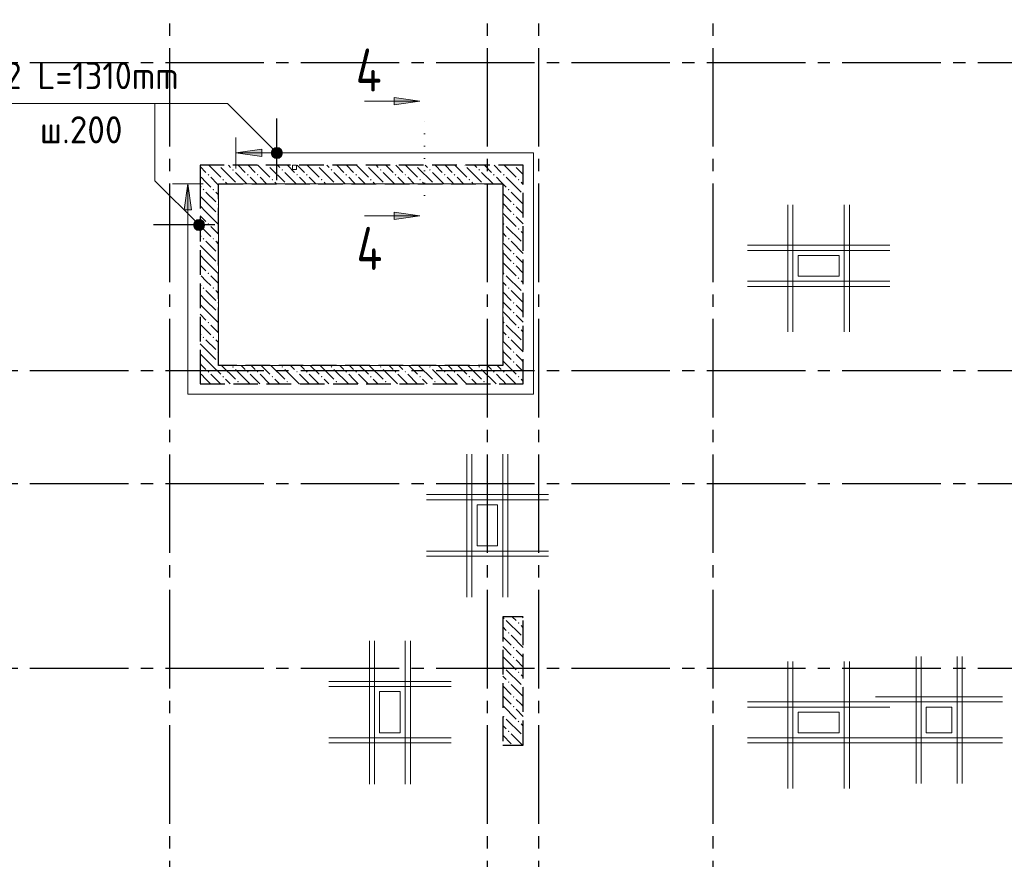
# Model space of a CAD drawing. Header units: millimetres. Extents: x 0 to 50400, y 0 to 35640.
# Tile 16 of 19: x 28756 to 38356, y 17499 to 25681. Entities that reach past the tile are written whole.
import ezdxf

# ---------------------------------------------------------------- set-up
doc = ezdxf.new("R2010")
doc.units = ezdxf.units.MM
for name, pattern in [('______2', [324, 240, -84]), ('______5', [1320, 960, -120, 120, -120]), ('______9', [120, 0, -120])]:
    doc.linetypes.add(name, pattern=pattern)
for name, color, linetype, lineweight in [('ЖБ Перекрытие верхний уровень_1', 7, 'Continuous', 35), ('ЖБ Стена верхний уровень', 7, 'Continuous', 35), ('Общий01', 7, 'Continuous', 13), ('Общий02', 7, 'Continuous', 18), ('Позиционная метка номер позиции', 7, 'Continuous', 13), ('Тени', 7, 'Continuous', 13)]:
    doc.layers.add(name, color=color, linetype=linetype, lineweight=lineweight)
doc.layers.add('Обрамление П-обр. равн.', color=7, linetype='Continuous', lineweight=25, true_color=0x5f1e0f)
doc.layers.add('Оси', color=7, linetype='______5', true_color=0x656565)
doc.styles.add('ISOCPEUR', font='txt')

msp = doc.modelspace()

# ---------------------------------------------------------------- hatches: boundary and pattern name
at = {"layer": 'ЖБ Стена верхний уровень', "linetype": 'Continuous', "lineweight": 18, "transparency": 33554687}
for points in [[(30696.5, 24262.4), (30691.6, 24257.5), (30686.7, 24262.4)], [(30827.8, 24217.3), (30835.6, 24225.1), (30843.4, 24217.3), (30835.6, 24209.5)], [(31176.5, 24262.4), (31171.6, 24257.5), (31166.7, 24262.4)], [(31307.8, 24217.3), (31315.6, 24225.1), (31323.4, 24217.3), (31315.6, 24209.5)], [(31656.5, 24262.4), (31651.6, 24257.5), (31646.7, 24262.4)], [(31787.8, 24217.3), (31795.6, 24225.1), (31803.4, 24217.3), (31795.6, 24209.5)], [(32136.5, 24262.4), (32131.6, 24257.5), (32126.7, 24262.4)], [(32267.8, 24217.3), (32275.6, 24225.1), (32283.4, 24217.3), (32275.6, 24209.5)], [(32616.5, 24262.4), (32611.6, 24257.5), (32606.7, 24262.4)], [(32747.8, 24217.3), (32755.6, 24225.1), (32763.4, 24217.3), (32755.6, 24209.5)], [(33096.5, 24262.4), (33091.6, 24257.5), (33086.7, 24262.4)], [(33227.8, 24217.3), (33235.6, 24225.1), (33243.4, 24217.3), (33235.6, 24209.5)], [(33576.5, 24262.4), (33571.6, 24257.5), (33566.7, 24262.4)], [(30587.8, 24169.3), (30595.6, 24177.1), (30603.4, 24169.3), (30595.6, 24161.5)], [(30731.8, 24121.3), (30739.6, 24129.1), (30747.4, 24121.3), (30739.6, 24113.5)], [(30971.8, 24169.3), (30979.6, 24177.1), (30987.4, 24169.3), (30979.6, 24161.5)], [(31067.8, 24169.3), (31075.6, 24177.1), (31083.4, 24169.3), (31075.6, 24161.5)], [(31211.8, 24121.3), (31219.6, 24129.1), (31227.4, 24121.3), (31219.6, 24113.5)], [(31451.8, 24169.3), (31459.6, 24177.1), (31467.4, 24169.3), (31459.6, 24161.5)], [(31547.8, 24169.3), (31555.6, 24177.1), (31563.4, 24169.3), (31555.6, 24161.5)], [(31691.8, 24121.3), (31699.6, 24129.1), (31707.4, 24121.3), (31699.6, 24113.5)], [(31931.8, 24169.3), (31939.6, 24177.1), (31947.4, 24169.3), (31939.6, 24161.5)], [(32027.8, 24169.3), (32035.6, 24177.1), (32043.4, 24169.3), (32035.6, 24161.5)], [(32171.8, 24121.3), (32179.6, 24129.1), (32187.4, 24121.3), (32179.6, 24113.5)], [(32411.8, 24169.3), (32419.6, 24177.1), (32427.4, 24169.3), (32419.6, 24161.5)], [(32507.8, 24169.3), (32515.6, 24177.1), (32523.4, 24169.3), (32515.6, 24161.5)], [(32651.8, 24121.3), (32659.6, 24129.1), (32667.4, 24121.3), (32659.6, 24113.5)], [(32891.8, 24169.3), (32899.6, 24177.1), (32907.4, 24169.3), (32899.6, 24161.5)], [(32987.8, 24169.3), (32995.6, 24177.1), (33003.4, 24169.3), (32995.6, 24161.5)], [(33131.8, 24121.3), (33139.6, 24129.1), (33147.4, 24121.3), (33139.6, 24113.5)], [(33371.8, 24169.3), (33379.6, 24177.1), (33387.4, 24169.3), (33379.6, 24161.5)], [(33467.8, 24169.3), (33475.6, 24177.1), (33483.4, 24169.3), (33475.6, 24161.5)], [(33611.8, 24121.3), (33619.6, 24129.1), (33627.4, 24121.3), (33619.6, 24113.5)], [(30539.8, 24025.3), (30547.6, 24033.1), (30555.4, 24025.3), (30547.6, 24017.5)], [(30635.8, 24025.3), (30643.6, 24033.1), (30651.4, 24025.3), (30643.6, 24017.5)], [(33515.8, 24025.3), (33523.6, 24033.1), (33531.4, 24025.3), (33523.6, 24017.5)], [(33659.8, 23977.3), (33665.1, 23982.6), (33665.1, 23972)], [(30683.8, 23881.3), (30691.6, 23889.1), (30695.1, 23885.6), (30695.1, 23877), (30691.6, 23873.5)], [(33563.8, 23881.3), (33571.6, 23889.1), (33579.4, 23881.3), (33571.6, 23873.5)], [(30683.8, 23785.3), (30691.6, 23793.1), (30695.1, 23789.6), (30695.1, 23781), (30691.6, 23777.5)], [(33563.8, 23785.3), (33571.6, 23793.1), (33579.4, 23785.3), (33571.6, 23777.5)], [(30587.8, 23689.3), (30595.6, 23697.1), (30603.4, 23689.3), (30595.6, 23681.5)], [(33467.8, 23689.3), (33475.6, 23697.1), (33483.4, 23689.3), (33475.6, 23681.5)], [(33611.8, 23641.3), (33619.6, 23649.1), (33627.4, 23641.3), (33619.6, 23633.5)], [(30539.8, 23545.3), (30547.6, 23553.1), (30555.4, 23545.3), (30547.6, 23537.5)], [(30635.8, 23545.3), (30643.6, 23553.1), (30651.4, 23545.3), (30643.6, 23537.5)], [(33515.8, 23545.3), (33523.6, 23553.1), (33531.4, 23545.3), (33523.6, 23537.5)], [(33659.8, 23497.3), (33665.1, 23502.6), (33665.1, 23492)], [(30683.8, 23401.3), (30691.6, 23409.1), (30695.1, 23405.6), (30695.1, 23397), (30691.6, 23393.5)], [(33563.8, 23401.3), (33571.6, 23409.1), (33579.4, 23401.3), (33571.6, 23393.5)], [(30683.8, 23305.3), (30691.6, 23313.1), (30695.1, 23309.6), (30695.1, 23301), (30691.6, 23297.5)], [(33563.8, 23305.3), (33571.6, 23313.1), (33579.4, 23305.3), (33571.6, 23297.5)], [(30587.8, 23209.3), (30595.6, 23217.1), (30603.4, 23209.3), (30595.6, 23201.5)], [(33467.8, 23209.3), (33475.6, 23217.1), (33483.4, 23209.3), (33475.6, 23201.5)], [(33611.8, 23161.3), (33619.6, 23169.1), (33627.4, 23161.3), (33619.6, 23153.5)], [(30539.8, 23065.3), (30547.6, 23073.1), (30555.4, 23065.3), (30547.6, 23057.5)], [(30635.8, 23065.3), (30643.6, 23073.1), (30651.4, 23065.3), (30643.6, 23057.5)], [(33515.8, 23065.3), (33523.6, 23073.1), (33531.4, 23065.3), (33523.6, 23057.5)], [(33659.8, 23017.3), (33665.1, 23022.6), (33665.1, 23012)], [(30683.8, 22921.3), (30691.6, 22929.1), (30695.1, 22925.6), (30695.1, 22917), (30691.6, 22913.5)], [(33563.8, 22921.3), (33571.6, 22929.1), (33579.4, 22921.3), (33571.6, 22913.5)], [(30683.8, 22825.3), (30691.6, 22833.1), (30695.1, 22829.6), (30695.1, 22821), (30691.6, 22817.5)], [(33563.8, 22825.3), (33571.6, 22833.1), (33579.4, 22825.3), (33571.6, 22817.5)], [(30587.8, 22729.3), (30595.6, 22737.1), (30603.4, 22729.3), (30595.6, 22721.5)], [(33467.8, 22729.3), (33475.6, 22737.1), (33483.4, 22729.3), (33475.6, 22721.5)], [(33611.8, 22681.3), (33619.6, 22689.1), (33627.4, 22681.3), (33619.6, 22673.5)], [(30539.8, 22585.3), (30547.6, 22593.1), (30555.4, 22585.3), (30547.6, 22577.5)], [(30635.8, 22585.3), (30643.6, 22593.1), (30651.4, 22585.3), (30643.6, 22577.5)], [(33515.8, 22585.3), (33523.6, 22593.1), (33531.4, 22585.3), (33523.6, 22577.5)], [(33659.8, 22537.3), (33665.1, 22542.6), (33665.1, 22532)], [(30683.8, 22441.3), (30691.6, 22449.1), (30695.1, 22445.6), (30695.1, 22437), (30691.6, 22433.5)], [(33563.8, 22441.3), (33571.6, 22449.1), (33579.4, 22441.3), (33571.6, 22433.5)], [(30683.8, 22345.3), (30691.6, 22353.1), (30695.1, 22349.6), (30695.1, 22341), (30691.6, 22337.5)], [(30827.8, 22297.3), (30835.6, 22305.1), (30843.4, 22297.3), (30835.6, 22289.5)], [(31307.8, 22297.3), (31315.6, 22305.1), (31323.4, 22297.3), (31315.6, 22289.5)], [(31787.8, 22297.3), (31795.6, 22305.1), (31803.4, 22297.3), (31795.6, 22289.5)], [(32267.8, 22297.3), (32275.6, 22305.1), (32283.4, 22297.3), (32275.6, 22289.5)], [(32747.8, 22297.3), (32755.6, 22305.1), (32763.4, 22297.3), (32755.6, 22289.5)], [(33227.8, 22297.3), (33235.6, 22305.1), (33243.4, 22297.3), (33235.6, 22289.5)], [(33563.8, 22345.3), (33571.6, 22353.1), (33579.4, 22345.3), (33571.6, 22337.5)], [(30587.8, 22249.3), (30595.6, 22257.1), (30603.4, 22249.3), (30595.6, 22241.5)], [(30731.8, 22201.3), (30739.6, 22209.1), (30747.4, 22201.3), (30739.6, 22193.5)], [(30971.8, 22249.3), (30979.6, 22257.1), (30987.4, 22249.3), (30979.6, 22241.5)], [(31067.8, 22249.3), (31075.6, 22257.1), (31083.4, 22249.3), (31075.6, 22241.5)], [(31211.8, 22201.3), (31219.6, 22209.1), (31227.4, 22201.3), (31219.6, 22193.5)], [(31451.8, 22249.3), (31459.6, 22257.1), (31467.4, 22249.3), (31459.6, 22241.5)], [(31547.8, 22249.3), (31555.6, 22257.1), (31563.4, 22249.3), (31555.6, 22241.5)], [(31691.8, 22201.3), (31699.6, 22209.1), (31707.4, 22201.3), (31699.6, 22193.5)], [(31931.8, 22249.3), (31939.6, 22257.1), (31947.4, 22249.3), (31939.6, 22241.5)], [(32027.8, 22249.3), (32035.6, 22257.1), (32043.4, 22249.3), (32035.6, 22241.5)], [(32171.8, 22201.3), (32179.6, 22209.1), (32187.4, 22201.3), (32179.6, 22193.5)], [(32411.8, 22249.3), (32419.6, 22257.1), (32427.4, 22249.3), (32419.6, 22241.5)], [(32507.8, 22249.3), (32515.6, 22257.1), (32523.4, 22249.3), (32515.6, 22241.5)], [(32651.8, 22201.3), (32659.6, 22209.1), (32667.4, 22201.3), (32659.6, 22193.5)], [(32891.8, 22249.3), (32899.6, 22257.1), (32907.4, 22249.3), (32899.6, 22241.5)], [(32987.8, 22249.3), (32995.6, 22257.1), (33003.4, 22249.3), (32995.6, 22241.5)], [(33131.8, 22201.3), (33139.6, 22209.1), (33147.4, 22201.3), (33139.6, 22193.5)], [(33371.8, 22249.3), (33379.6, 22257.1), (33387.4, 22249.3), (33379.6, 22241.5)], [(33467.8, 22249.3), (33475.6, 22257.1), (33483.4, 22249.3), (33475.6, 22241.5)], [(33611.8, 22201.3), (33619.6, 22209.1), (33627.4, 22201.3), (33619.6, 22193.5)], [(30875.8, 22153.3), (30883.6, 22161.1), (30891.4, 22153.3), (30883.6, 22145.5)], [(31355.8, 22153.3), (31363.6, 22161.1), (31371.4, 22153.3), (31363.6, 22145.5)], [(31835.8, 22153.3), (31843.6, 22161.1), (31851.4, 22153.3), (31843.6, 22145.5)], [(32315.8, 22153.3), (32323.6, 22161.1), (32331.4, 22153.3), (32323.6, 22145.5)], [(32795.8, 22153.3), (32803.6, 22161.1), (32811.4, 22153.3), (32803.6, 22145.5)], [(33275.8, 22153.3), (33283.6, 22161.1), (33291.4, 22153.3), (33283.6, 22145.5)], [(33467.8, 19849.3), (33475.6, 19857.1), (33483.4, 19849.3), (33475.6, 19841.5)], [(33611.8, 19801.3), (33619.6, 19809.1), (33627.4, 19801.3), (33619.6, 19793.5)], [(33515.8, 19705.3), (33523.6, 19713.1), (33531.4, 19705.3), (33523.6, 19697.5)], [(33659.8, 19657.3), (33665.1, 19662.6), (33665.1, 19652)], [(33563.8, 19561.3), (33571.6, 19569.1), (33579.4, 19561.3), (33571.6, 19553.5)], [(33563.8, 19465.3), (33571.6, 19473.1), (33579.4, 19465.3), (33571.6, 19457.5)], [(33467.8, 19369.3), (33475.6, 19377.1), (33483.4, 19369.3), (33475.6, 19361.5)], [(33611.8, 19321.3), (33619.6, 19329.1), (33627.4, 19321.3), (33619.6, 19313.5)], [(33515.8, 19225.3), (33523.6, 19233.1), (33531.4, 19225.3), (33523.6, 19217.5)], [(33659.8, 19177.3), (33665.1, 19182.6), (33665.1, 19172)], [(33563.8, 19081.3), (33571.6, 19089.1), (33579.4, 19081.3), (33571.6, 19073.5)], [(33563.8, 18985.3), (33571.6, 18993.1), (33579.4, 18985.3), (33571.6, 18977.5)], [(33467.8, 18889.3), (33475.6, 18897.1), (33483.4, 18889.3), (33475.6, 18881.5)], [(33611.8, 18841.3), (33619.6, 18849.1), (33627.4, 18841.3), (33619.6, 18833.5)], [(33515.8, 18745.3), (33523.6, 18753.1), (33531.4, 18745.3), (33523.6, 18737.5)], [(33659.8, 18697.3), (33665.1, 18702.6), (33665.1, 18692)]]:
    msp.add_hatch(color=7, dxfattribs=at).paths.add_polyline_path(points, flags=16)
at = {"layer": 'Общий01', "linetype": 'Continuous', "lineweight": 13, "transparency": 33554687}
for points in [[(32405.9, 24924.3), (32657.9, 24888.3), (32405.9, 24852.3)], [(32405.9, 23804.2), (32657.9, 23768.2), (32405.9, 23732.2)]]:
    msp.add_hatch(color=7, dxfattribs=at).paths.add_polyline_path(points, flags=16)
at = {"layer": 'Общий02', "linetype": 'Continuous', "lineweight": 13, "transparency": 33554687}
msp.add_hatch(color=7, dxfattribs=at).paths.add_polyline_path([(31115.1, 24346.4), (30863.1, 24382.4), (31115.1, 24418.4)], flags=16)
msp.add_hatch(color=7, dxfattribs=at).paths.add_polyline_path([(30431.1, 23828.4), (30395.1, 24080.4), (30359.1, 23828.4)])
at = {"layer": 'Позиционная метка номер позиции', "linetype": 'Continuous', "lineweight": 13, "transparency": 33554687}
for points in [[(31224.9, 24344.2), (31276.8, 24434.3), (31211.2, 24368.6)], [(31211.2, 24368.6), (31276.8, 24434.3), (31249.4, 24434.3)], [(31211.2, 24368.6), (31249.4, 24434.3), (31211.2, 24396.1)], [(31211.2, 24396.1), (31249.4, 24434.3), (31224.9, 24420.6)], [(31224.9, 24344.2), (31301.3, 24420.6), (31276.8, 24434.3)], [(31249.4, 24330.5), (31301.3, 24420.6), (31224.9, 24344.2)], [(31249.4, 24330.5), (31315, 24396.1), (31301.3, 24420.6)], [(31276.8, 24330.5), (31315, 24396.1), (31249.4, 24330.5)], [(31276.8, 24330.5), (31315, 24368.6), (31315, 24396.1)], [(31315, 24368.6), (31276.8, 24330.5), (31301.3, 24344.2)], [(30466.9, 23642.2), (30518.9, 23732.3), (30453.2, 23666.6)], [(30453.2, 23666.6), (30518.9, 23732.3), (30491.4, 23732.3)], [(30453.2, 23666.6), (30491.4, 23732.3), (30453.2, 23694.1)], [(30453.2, 23694.1), (30491.4, 23732.3), (30466.9, 23718.6)], [(30466.9, 23642.2), (30543.3, 23718.6), (30518.9, 23732.3)], [(30491.4, 23628.5), (30543.3, 23718.6), (30466.9, 23642.2)], [(30491.4, 23628.5), (30557, 23694.1), (30543.3, 23718.6)], [(30518.9, 23628.5), (30557, 23694.1), (30491.4, 23628.5)], [(30518.9, 23628.5), (30557, 23666.6), (30557, 23694.1)], [(30557, 23666.6), (30518.9, 23628.5), (30543.3, 23642.2)]]:
    msp.add_hatch(color=7, dxfattribs=at).paths.add_polyline_path(points)

# ---------------------------------------------------------------- linework, layer by layer
at = {"layer": 'ЖБ Перекрытие верхний уровень_1', "color": 7, "linetype": 'Continuous', "lineweight": 18, "transparency": 33554687}
for p, q in [((31415.2, 24262.4), (31415.2, 24222.4)), ((31455.2, 24262.4), (31415.2, 24262.4)), ((31415.2, 24222.4), (31455.2, 24222.4)), ((31455.2, 24222.4), (31455.2, 24262.4)), ((30695.1, 22312.4), (30695.1, 24082.4)), ((30695.1, 24082.4), (33465.1, 24082.4)), ((33465.1, 24082.4), (33465.1, 22312.4)), ((36745.1, 23382.4), (36345.1, 23382.4)), ((36345.1, 23382.4), (36345.1, 23182.4)), ((36745.1, 23182.4), (36745.1, 23382.4)), ((36345.1, 23182.4), (36745.1, 23182.4)), ((33465.1, 22312.4), (30695.1, 22312.4)), ((33214.9, 20952.3), (33214.9, 20552.3)), ((33414.9, 20952.3), (33214.9, 20952.3)), ((33414.9, 20552.3), (33414.9, 20952.3)), ((33214.9, 20552.3), (33414.9, 20552.3)), ((32264.8, 19132.3), (32264.8, 18732.2)), ((32464.8, 19132.3), (32264.8, 19132.3)), ((32464.8, 18732.2), (32464.8, 19132.3)), ((36745.1, 18932.2), (36345.1, 18932.2)), ((36345.1, 18932.2), (36345.1, 18732.2)), ((36745.1, 18732.2), (36745.1, 18932.2)), ((37595.1, 18982.2), (37595.1, 18732.2)), ((37845.1, 18982.2), (37595.1, 18982.2)), ((37845.1, 18732.2), (37845.1, 18982.2)), ((32264.8, 18732.2), (32464.8, 18732.2)), ((36345.1, 18732.2), (36745.1, 18732.2)), ((37595.1, 18732.2), (37845.1, 18732.2))]:
    msp.add_line(p, q, dxfattribs=at)
at = {"layer": 'ЖБ Стена верхний уровень', "color": 251, "linetype": '______2', "lineweight": -3, "true_color": 0x656565, "transparency": 33554687}
for p, q in [((33665.1, 24262.4), (30515.1, 24262.4)), ((30515.1, 24262.4), (30515.1, 24082.4)), ((33665.1, 24082.4), (33665.1, 24262.4)), ((30515.1, 24082.4), (30515.1, 22312.4)), ((30695.1, 22312.4), (30695.1, 24082.4)), ((30695.1, 24082.4), (33465.1, 24082.4)), ((33465.1, 24082.4), (33465.1, 22312.4)), ((33665.1, 22132.4), (33665.1, 24082.4)), ((30515.1, 22312.4), (30515.1, 22132.4)), ((33465.1, 22312.4), (30695.1, 22312.4)), ((30515.1, 22132.4), (33465.1, 22132.4)), ((33465.1, 22132.4), (33665.1, 22132.4)), ((33665.1, 19862.4), (33465.1, 19862.4)), ((33465.1, 19862.4), (33465.1, 18612.4)), ((33665.1, 18612.4), (33665.1, 19862.4)), ((33465.1, 18612.4), (33665.1, 18612.4))]:
    msp.add_line(p, q, dxfattribs=at)
at = {"layer": 'ЖБ Стена верхний уровень', "color": 9, "linetype": 'Continuous', "lineweight": 18, "true_color": 0xc7c7c7, "transparency": 33554687}
for p, q in [((30515.1, 24249.8), (30571.6, 24193.3)), ((30598.5, 24262.4), (30715.6, 24145.3)), ((30715.6, 24241.3), (30859.6, 24097.3)), ((30811.6, 24241.3), (30790.5, 24262.4)), ((30859.6, 24193.3), (30970.5, 24082.4)), ((30886.5, 24262.4), (30955.6, 24193.3)), ((30982.5, 24262.4), (31051.6, 24193.3)), ((31078.5, 24262.4), (31195.6, 24145.3)), ((31195.6, 24241.3), (31339.6, 24097.3)), ((31291.6, 24241.3), (31270.5, 24262.4)), ((31339.6, 24193.3), (31450.5, 24082.4)), ((31366.5, 24262.4), (31435.6, 24193.3)), ((31462.5, 24262.4), (31531.6, 24193.3)), ((31558.5, 24262.4), (31675.6, 24145.3)), ((31675.6, 24241.3), (31819.6, 24097.3)), ((31771.6, 24241.3), (31750.5, 24262.4)), ((31819.6, 24193.3), (31930.5, 24082.4)), ((31846.5, 24262.4), (31915.6, 24193.3)), ((31942.5, 24262.4), (32011.6, 24193.3)), ((32038.5, 24262.4), (32155.6, 24145.3)), ((32155.6, 24241.3), (32299.6, 24097.3)), ((32251.6, 24241.3), (32230.5, 24262.4)), ((32299.6, 24193.3), (32410.5, 24082.4)), ((32326.5, 24262.4), (32395.6, 24193.3)), ((32422.5, 24262.4), (32491.6, 24193.3)), ((32518.5, 24262.4), (32635.6, 24145.3)), ((32635.6, 24241.3), (32779.6, 24097.3)), ((32731.6, 24241.3), (32710.5, 24262.4)), ((32779.6, 24193.3), (32890.5, 24082.4)), ((32806.5, 24262.4), (32875.6, 24193.3)), ((32902.5, 24262.4), (32971.6, 24193.3)), ((32998.5, 24262.4), (33115.6, 24145.3)), ((33115.6, 24241.3), (33259.6, 24097.3)), ((33211.6, 24241.3), (33190.5, 24262.4)), ((33259.6, 24193.3), (33370.5, 24082.4)), ((33286.5, 24262.4), (33355.6, 24193.3)), ((33382.5, 24262.4), (33451.6, 24193.3)), ((33478.5, 24262.4), (33595.6, 24145.3)), ((33595.6, 24241.3), (33665.1, 24171.8)), ((30571.6, 24097.3), (30523.6, 24145.3)), ((30586.5, 24082.4), (30571.6, 24097.3)), ((30619.6, 24145.3), (30682.5, 24082.4)), ((30763.6, 24097.3), (30778.5, 24082.4)), ((31051.6, 24097.3), (31003.6, 24145.3)), ((31066.5, 24082.4), (31051.6, 24097.3)), ((31099.6, 24145.3), (31162.5, 24082.4)), ((31243.6, 24097.3), (31258.5, 24082.4)), ((31531.6, 24097.3), (31483.6, 24145.3)), ((31546.5, 24082.4), (31531.6, 24097.3)), ((31579.6, 24145.3), (31642.5, 24082.4)), ((31723.6, 24097.3), (31738.5, 24082.4)), ((32011.6, 24097.3), (31963.6, 24145.3)), ((32026.5, 24082.4), (32011.6, 24097.3)), ((32059.6, 24145.3), (32122.5, 24082.4)), ((32203.6, 24097.3), (32218.5, 24082.4)), ((32491.6, 24097.3), (32443.6, 24145.3)), ((32506.5, 24082.4), (32491.6, 24097.3)), ((32539.6, 24145.3), (32602.5, 24082.4)), ((32683.6, 24097.3), (32698.5, 24082.4)), ((32971.6, 24097.3), (32923.6, 24145.3)), ((32986.5, 24082.4), (32971.6, 24097.3)), ((33019.6, 24145.3), (33082.5, 24082.4)), ((33163.6, 24097.3), (33178.5, 24082.4)), ((33451.6, 24097.3), (33403.6, 24145.3)), ((33466.5, 24082.4), (33451.6, 24097.3)), ((33499.6, 24145.3), (33562.5, 24082.4)), ((33643.6, 24097.3), (33658.5, 24082.4)), ((30515.1, 24057.8), (30523.6, 24049.3)), ((30571.6, 24001.3), (30667.6, 23905.3)), ((30619.6, 24049.3), (30586.5, 24082.4)), ((30667.6, 24001.3), (30695.1, 23973.8)), ((30682.5, 24082.4), (30695.1, 24069.8)), ((33499.6, 24049.3), (33466.5, 24082.4)), ((33547.6, 24001.3), (33665.1, 23883.8)), ((33562.5, 24082.4), (33643.6, 24001.3)), ((33658.5, 24082.4), (33665.1, 24075.8)), ((30571.6, 23905.3), (30515.1, 23961.8)), ((30571.6, 23905.3), (30667.6, 23809.3)), ((33465.1, 23987.8), (33547.6, 23905.3)), ((30515.1, 23865.8), (30571.6, 23809.3)), ((30571.6, 23809.3), (30695.1, 23685.8)), ((33465.1, 23891.8), (33547.6, 23809.3)), ((33643.6, 23809.3), (33595.6, 23857.3)), ((33665.1, 23787.8), (33643.6, 23809.3)), ((30515.1, 23769.8), (30571.6, 23713.3)), ((33465.1, 23795.8), (33595.6, 23665.3)), ((33595.6, 23761.3), (33665.1, 23691.8)), ((30571.6, 23617.3), (30523.6, 23665.3)), ((30619.6, 23569.3), (30571.6, 23617.3)), ((30619.6, 23665.3), (30695.1, 23589.8)), ((33499.6, 23665.3), (33643.6, 23521.3)), ((33643.6, 23617.3), (33665.1, 23595.8)), ((30515.1, 23577.8), (30523.6, 23569.3)), ((30571.6, 23521.3), (30667.6, 23425.3)), ((30667.6, 23521.3), (30695.1, 23493.8)), ((33499.6, 23569.3), (33465.1, 23603.8)), ((33547.6, 23521.3), (33665.1, 23403.8)), ((30571.6, 23425.3), (30515.1, 23481.8)), ((30571.6, 23425.3), (30667.6, 23329.3)), ((33465.1, 23507.8), (33547.6, 23425.3)), ((30515.1, 23385.8), (30571.6, 23329.3)), ((30571.6, 23329.3), (30695.1, 23205.8)), ((33465.1, 23411.8), (33547.6, 23329.3)), ((33643.6, 23329.3), (33595.6, 23377.3)), ((33665.1, 23307.8), (33643.6, 23329.3)), ((30515.1, 23289.8), (30571.6, 23233.3)), ((33465.1, 23315.8), (33595.6, 23185.3)), ((33595.6, 23281.3), (33665.1, 23211.8)), ((30571.6, 23137.3), (30523.6, 23185.3)), ((30619.6, 23089.3), (30571.6, 23137.3)), ((30619.6, 23185.3), (30695.1, 23109.8)), ((33499.6, 23185.3), (33643.6, 23041.3)), ((33643.6, 23137.3), (33665.1, 23115.8)), ((30515.1, 23097.8), (30523.6, 23089.3)), ((30571.6, 23041.3), (30667.6, 22945.3)), ((30667.6, 23041.3), (30695.1, 23013.8)), ((33499.6, 23089.3), (33465.1, 23123.8)), ((33547.6, 23041.3), (33665.1, 22923.8)), ((30571.6, 22945.3), (30515.1, 23001.8)), ((30571.6, 22945.3), (30667.6, 22849.3)), ((33465.1, 23027.8), (33547.6, 22945.3)), ((30515.1, 22905.8), (30571.6, 22849.3)), ((30571.6, 22849.3), (30695.1, 22725.8)), ((33465.1, 22931.8), (33547.6, 22849.3)), ((33643.6, 22849.3), (33595.6, 22897.3)), ((33665.1, 22827.8), (33643.6, 22849.3)), ((30515.1, 22809.8), (30571.6, 22753.3)), ((33465.1, 22835.8), (33595.6, 22705.3)), ((33595.6, 22801.3), (33665.1, 22731.8)), ((30571.6, 22657.3), (30523.6, 22705.3)), ((30619.6, 22609.3), (30571.6, 22657.3)), ((30619.6, 22705.3), (30695.1, 22629.8)), ((33499.6, 22705.3), (33643.6, 22561.3)), ((33643.6, 22657.3), (33665.1, 22635.8)), ((30515.1, 22617.8), (30523.6, 22609.3)), ((30571.6, 22561.3), (30667.6, 22465.3)), ((30667.6, 22561.3), (30695.1, 22533.8)), ((33499.6, 22609.3), (33465.1, 22643.8)), ((33547.6, 22561.3), (33665.1, 22443.8)), ((30571.6, 22465.3), (30515.1, 22521.8)), ((30571.6, 22465.3), (30667.6, 22369.3)), ((33465.1, 22547.8), (33547.6, 22465.3)), ((30515.1, 22425.8), (30571.6, 22369.3)), ((30571.6, 22369.3), (30628.5, 22312.4)), ((33465.1, 22451.8), (33547.6, 22369.3)), ((33643.6, 22369.3), (33595.6, 22417.3)), ((33665.1, 22347.8), (33643.6, 22369.3)), ((30515.1, 22329.8), (30532.5, 22312.4)), ((30532.5, 22312.4), (30571.6, 22273.3)), ((30628.5, 22312.4), (30715.6, 22225.3)), ((30724.5, 22312.4), (30859.6, 22177.3)), ((30859.6, 22273.3), (31000.5, 22132.4)), ((30916.5, 22312.4), (30955.6, 22273.3)), ((31012.5, 22312.4), (31051.6, 22273.3)), ((31108.5, 22312.4), (31195.6, 22225.3)), ((31204.5, 22312.4), (31339.6, 22177.3)), ((31339.6, 22273.3), (31480.5, 22132.4)), ((31396.5, 22312.4), (31435.6, 22273.3)), ((31492.5, 22312.4), (31531.6, 22273.3)), ((31588.5, 22312.4), (31675.6, 22225.3)), ((31684.5, 22312.4), (31819.6, 22177.3)), ((31819.6, 22273.3), (31960.5, 22132.4)), ((31876.5, 22312.4), (31915.6, 22273.3)), ((31972.5, 22312.4), (32011.6, 22273.3)), ((32068.5, 22312.4), (32155.6, 22225.3)), ((32164.5, 22312.4), (32299.6, 22177.3)), ((32299.6, 22273.3), (32440.5, 22132.4)), ((32356.5, 22312.4), (32395.6, 22273.3)), ((32452.5, 22312.4), (32491.6, 22273.3)), ((32548.5, 22312.4), (32635.6, 22225.3)), ((32644.5, 22312.4), (32779.6, 22177.3)), ((32779.6, 22273.3), (32920.5, 22132.4)), ((32836.5, 22312.4), (32875.6, 22273.3)), ((32932.5, 22312.4), (32971.6, 22273.3)), ((33028.5, 22312.4), (33115.6, 22225.3)), ((33124.5, 22312.4), (33259.6, 22177.3)), ((33259.6, 22273.3), (33400.5, 22132.4)), ((33316.5, 22312.4), (33355.6, 22273.3)), ((33412.5, 22312.4), (33451.6, 22273.3)), ((33465.1, 22355.8), (33595.6, 22225.3)), ((33595.6, 22321.3), (33665.1, 22251.8)), ((30571.6, 22177.3), (30523.6, 22225.3)), ((30616.5, 22132.4), (30571.6, 22177.3)), ((30619.6, 22225.3), (30712.5, 22132.4)), ((30763.6, 22177.3), (30808.5, 22132.4)), ((31051.6, 22177.3), (31003.6, 22225.3)), ((31096.5, 22132.4), (31051.6, 22177.3)), ((31099.6, 22225.3), (31192.5, 22132.4)), ((31243.6, 22177.3), (31288.5, 22132.4)), ((31531.6, 22177.3), (31483.6, 22225.3)), ((31576.5, 22132.4), (31531.6, 22177.3)), ((31579.6, 22225.3), (31672.5, 22132.4)), ((31723.6, 22177.3), (31768.5, 22132.4)), ((32011.6, 22177.3), (31963.6, 22225.3)), ((32056.5, 22132.4), (32011.6, 22177.3)), ((32059.6, 22225.3), (32152.5, 22132.4)), ((32203.6, 22177.3), (32248.5, 22132.4)), ((32491.6, 22177.3), (32443.6, 22225.3)), ((32536.5, 22132.4), (32491.6, 22177.3)), ((32539.6, 22225.3), (32632.5, 22132.4)), ((32683.6, 22177.3), (32728.5, 22132.4)), ((32971.6, 22177.3), (32923.6, 22225.3)), ((33016.5, 22132.4), (32971.6, 22177.3)), ((33019.6, 22225.3), (33112.5, 22132.4)), ((33163.6, 22177.3), (33208.5, 22132.4)), ((33451.6, 22177.3), (33403.6, 22225.3)), ((33465.1, 22163.8), (33451.6, 22177.3)), ((33499.6, 22225.3), (33592.5, 22132.4)), ((33643.6, 22177.3), (33665.1, 22155.8)), ((30515.1, 22137.8), (30520.5, 22132.4)), ((33496.5, 22132.4), (33465.1, 22163.8)), ((33499.6, 19825.3), (33643.6, 19681.3)), ((33558.5, 19862.4), (33595.6, 19825.3)), ((33643.6, 19777.3), (33665.1, 19755.8)), ((33654.5, 19862.4), (33665.1, 19851.8)), ((33499.6, 19729.3), (33465.1, 19763.8)), ((33547.6, 19681.3), (33665.1, 19563.8)), ((33465.1, 19667.8), (33547.6, 19585.3)), ((33465.1, 19571.8), (33547.6, 19489.3)), ((33643.6, 19489.3), (33595.6, 19537.3)), ((33665.1, 19467.8), (33643.6, 19489.3)), ((33465.1, 19475.8), (33595.6, 19345.3)), ((33595.6, 19441.3), (33665.1, 19371.8)), ((33499.6, 19345.3), (33643.6, 19201.3)), ((33643.6, 19297.3), (33665.1, 19275.8)), ((33499.6, 19249.3), (33465.1, 19283.8)), ((33547.6, 19201.3), (33665.1, 19083.8)), ((33465.1, 19187.8), (33547.6, 19105.3)), ((33465.1, 19091.8), (33547.6, 19009.3)), ((33643.6, 19009.3), (33595.6, 19057.3)), ((33665.1, 18987.8), (33643.6, 19009.3)), ((33465.1, 18995.8), (33595.6, 18865.3)), ((33595.6, 18961.3), (33665.1, 18891.8)), ((33499.6, 18865.3), (33643.6, 18721.3)), ((33643.6, 18817.3), (33665.1, 18795.8)), ((33499.6, 18769.3), (33465.1, 18803.8)), ((33547.6, 18721.3), (33656.5, 18612.4)), ((33465.1, 18707.8), (33547.6, 18625.3))]:
    msp.add_line(p, q, dxfattribs=at)
at = {"layer": 'Обрамление П-обр. равн.', "color": 7, "linetype": 'Continuous', "lineweight": 25, "transparency": 33554687}
for p, q in [((31263.1, 24118.4), (31263.1, 24718.4)), ((30659.1, 23680.4), (30059.1, 23680.4))]:
    msp.add_line(p, q, dxfattribs=at)
at = {"layer": 'Общий01', "color": 7, "linetype": 'Continuous', "lineweight": 13, "transparency": 33554687}
for p, q in [((32657.9, 24888.3), (32117.9, 24888.3)), ((32405.9, 24888.3), (32387.8, 24888.3)), ((32405.9, 24852.3), (32405.9, 24924.3)), ((32405.9, 24924.3), (32657.9, 24888.3)), ((32657.9, 24888.3), (32405.9, 24852.3)), ((32657.9, 24888.3), (32657.9, 24888.3)), ((32657.9, 24888.3), (32657.9, 24888.3)), ((32657.9, 24888.3), (32657.9, 24888.3)), ((32657.9, 23768.2), (32117.9, 23768.2)), ((32405.9, 23768.2), (32387.8, 23768.2)), ((32405.9, 23732.2), (32405.9, 23804.2)), ((32405.9, 23804.2), (32657.9, 23768.2)), ((32657.9, 23768.2), (32405.9, 23732.2)), ((32657.9, 23768.2), (32657.9, 23768.2)), ((32657.9, 23768.2), (32657.9, 23768.2)), ((32657.9, 23768.2), (32657.9, 23768.2))]:
    msp.add_line(p, q, dxfattribs=at)
at = {"layer": 'Общий01', "color": 7, "linetype": '______9', "lineweight": 13, "transparency": 33554687}
msp.add_line((32701.1, 23968.1), (32701.1, 24734.8), dxfattribs=at)
at = {"layer": 'Общий02', "color": 251, "linetype": 'Continuous', "lineweight": 13, "true_color": 0x494949, "transparency": 33554687}
for p, q in [((30863.1, 24232.4), (30863.1, 24532.4)), ((30863.1, 24382.4), (31115.1, 24418.4)), ((31115.1, 24418.4), (31115.1, 24346.4)), ((30863.1, 24382.4), (30863.1, 24382.4)), ((30863.1, 24382.4), (30863.1, 24382.4)), ((30863.1, 24382.4), (30863.1, 24382.4)), ((31115.1, 24346.4), (30863.1, 24382.4)), ((31115.1, 24382.4), (31133.1, 24382.4)), ((30245.1, 24080.4), (30545.1, 24080.4)), ((30395.1, 24080.4), (30359.1, 23828.4)), ((30395.1, 24080.4), (30395.1, 24080.4)), ((30395.1, 24080.4), (30395.1, 24080.4)), ((30395.1, 24080.4), (30395.1, 24080.4)), ((30431.1, 23828.4), (30395.1, 24080.4)), ((30359.1, 23828.4), (30431.1, 23828.4)), ((30395.1, 23828.4), (30395.1, 23810.4))]:
    msp.add_line(p, q, dxfattribs=at)
msp.add_lwpolyline([(30863.1, 24382.4), (33765.1, 24382.4), (33765.1, 22032.4), (30395.1, 22032.4), (30395.1, 24080.4)], dxfattribs=at)
at = {"layer": 'Оси', "color": 8, "linetype": '______5', "lineweight": -3, "transparency": 33554687}
for p, q in [((30215.1, 33324.2), (30215.1, 8909)), ((33315.1, 33324.2), (33315.1, 8909)), ((33815.1, 33324.2), (33815.1, 8909)), ((35515.1, 33324.2), (35515.1, 8909)), ((7736.1, 25262.4), (42962.9, 25262.4)), ((7736.1, 22262.4), (42962.9, 22262.4)), ((7736.1, 21162.4), (42962.9, 21162.4)), ((7736.1, 19362.4), (42962.9, 19362.4))]:
    msp.add_line(p, q, dxfattribs=at)
at = {"layer": 'Позиционная метка номер позиции', "color": 7, "linetype": 'Continuous', "lineweight": 13, "transparency": 33554687}
for p, q in [((31224.9, 24420.6), (31224.9, 24420.6)), ((31301.3, 24420.6), (31301.3, 24420.6)), ((31224.9, 24344.2), (31224.9, 24344.2)), ((31301.3, 24344.2), (31301.3, 24344.2)), ((30466.9, 23718.6), (30466.9, 23718.6)), ((30543.3, 23718.6), (30543.3, 23718.6)), ((30466.9, 23642.2), (30466.9, 23642.2)), ((30543.3, 23642.2), (30543.3, 23642.2))]:
    msp.add_line(p, q, dxfattribs=at)
for points in [[(31263.1, 24382.4), (30782.3, 24863.2), (28172.3, 24863.2)], [(30505.1, 23680.4), (30073.8, 24111.7), (30073.8, 24863.2)]]:
    msp.add_lwpolyline(points, dxfattribs=at)
for centre in [(31263.1, 24382.4), (30505.1, 23680.4)]:
    msp.add_circle(centre, 54, dxfattribs=at)
at = {"layer": 'Тени', "color": 7, "linetype": 'Continuous', "lineweight": 13, "transparency": 33554687}
for p, q in [((36245.1, 22638.4), (36245.1, 23876.4)), ((36245.1, 22638.4), (36245.1, 23876.4)), ((36295.1, 22638.4), (36295.1, 23876.4)), ((36295.1, 22638.4), (36295.1, 23876.4)), ((36795.1, 22638.4), (36795.1, 23876.4)), ((36795.1, 22638.4), (36795.1, 23876.4)), ((36845.1, 22638.4), (36845.1, 23876.4)), ((36845.1, 22638.4), (36845.1, 23876.4)), ((35851.1, 23482.4), (37239.1, 23482.4)), ((35851.1, 23482.4), (37239.1, 23482.4)), ((35851.1, 23432.4), (37239.1, 23432.4)), ((35851.1, 23432.4), (37239.1, 23432.4)), ((35851.1, 23132.4), (37239.1, 23132.4)), ((35851.1, 23132.4), (37239.1, 23132.4)), ((35851.1, 23082.4), (37239.1, 23082.4)), ((35851.1, 23082.4), (37239.1, 23082.4)), ((33114.9, 20052.3), (33114.9, 21446.3)), ((33114.9, 20052.3), (33114.9, 21446.3)), ((33164.9, 20052.3), (33164.9, 21446.3)), ((33164.9, 20052.3), (33164.9, 21446.3)), ((33464.9, 20052.3), (33464.9, 21446.3)), ((33464.9, 20052.3), (33464.9, 21446.3)), ((33514.9, 20052.3), (33514.9, 21446.3)), ((33514.9, 20052.3), (33514.9, 21446.3)), ((32720.9, 21052.3), (33911.9, 21052.3)), ((32720.9, 21052.3), (33911.9, 21052.3)), ((32720.9, 21002.2), (33911.9, 21002.2)), ((32720.9, 21002.2), (33911.9, 21002.2)), ((32720.9, 20502.3), (33911.9, 20502.3)), ((32720.9, 20502.3), (33911.9, 20502.3)), ((32720.9, 20452.3), (33911.9, 20452.3)), ((32720.9, 20452.3), (33911.9, 20452.3)), ((32164.8, 18232.3), (32164.8, 19626.3)), ((32164.8, 18232.3), (32164.8, 19626.3)), ((32214.8, 18232.3), (32214.8, 19626.3)), ((32214.8, 18232.3), (32214.8, 19626.3)), ((32514.8, 18232.3), (32514.8, 19626.3)), ((32514.8, 18232.3), (32514.8, 19626.3)), ((32564.8, 18232.3), (32564.8, 19626.3)), ((32564.8, 18232.3), (32564.8, 19626.3)), ((36245.1, 18188.3), (36245.1, 19426.3)), ((36245.1, 18188.3), (36245.1, 19426.3)), ((36295.1, 18188.3), (36295.1, 19426.3)), ((36295.1, 18188.3), (36295.1, 19426.3)), ((36795.1, 18188.3), (36795.1, 19426.3)), ((36795.1, 18188.3), (36795.1, 19426.3)), ((36845.1, 18188.3), (36845.1, 19426.3)), ((36845.1, 18188.3), (36845.1, 19426.3)), ((37495.1, 18238.3), (37495.1, 19476.2)), ((37495.1, 18238.3), (37495.1, 19476.2)), ((37545.1, 18238.3), (37545.1, 19476.2)), ((37545.1, 18238.3), (37545.1, 19476.2)), ((37895.1, 18238.3), (37895.1, 19476.2)), ((37895.1, 18238.3), (37895.1, 19476.2)), ((37945.1, 18238.3), (37945.1, 19476.2)), ((37945.1, 18238.3), (37945.1, 19476.2)), ((31770.8, 19232.3), (32961.8, 19232.3)), ((31770.8, 19232.3), (32961.8, 19232.3)), ((31770.8, 19182.3), (32961.8, 19182.3)), ((31770.8, 19182.3), (32961.8, 19182.3)), ((35851.1, 19032.3), (37239.1, 19032.3)), ((35851.1, 19032.3), (37239.1, 19032.3)), ((37101.1, 19082.2), (38339.1, 19082.2)), ((37101.1, 19082.2), (38339.1, 19082.2)), ((37101.1, 19032.3), (38339.1, 19032.3)), ((37101.1, 19032.3), (38339.1, 19032.3)), ((35851.1, 18982.3), (37239.1, 18982.3)), ((35851.1, 18982.3), (37239.1, 18982.3)), ((31770.8, 18682.3), (32961.8, 18682.3)), ((31770.8, 18682.3), (32961.8, 18682.3)), ((31770.8, 18632.3), (32961.8, 18632.3)), ((31770.8, 18632.3), (32961.8, 18632.3)), ((35851.1, 18682.3), (37239.1, 18682.3)), ((35851.1, 18682.3), (37239.1, 18682.3)), ((35851.1, 18632.3), (37239.1, 18632.3)), ((35851.1, 18632.3), (37239.1, 18632.3)), ((37101.1, 18682.3), (38339.1, 18682.3)), ((37101.1, 18682.3), (38339.1, 18682.3)), ((37101.1, 18632.3), (38339.1, 18632.3)), ((37101.1, 18632.3), (38339.1, 18632.3))]:
    msp.add_line(p, q, dxfattribs=at)

# ---------------------------------------------------------------- texts
at = {"layer": 'Обрамление П-обр. равн.', "color": 7, "linetype": 'Continuous', "lineweight": 13, "transparency": 33554687, "char_height": 264, "attachment_point": 7, "style": 'ISOCPEUR'}
for s, insert, width in [('\\W0.92;ø12 L=1310mm ', (28292.5, 25004), 2469.899), ('\\W0.95;ш.200 ', (28952.5, 24476), 1154.547)]:
    msp.add_mtext(s, dxfattribs=dict(at, insert=insert, width=width))
at = {"layer": 'Общий01', "color": 7, "linetype": 'Continuous', "lineweight": 35, "transparency": 33554687, "char_height": 420, "attachment_point": 7, "style": 'ISOCPEUR'}
for insert, width in [((32031.7, 24980.3), 503.778), ((32039.2, 23241.7), 503.756)]:
    msp.add_mtext('\\W0.80;4', dxfattribs=dict(at, insert=insert, width=width))

doc.saveas('drawing.dxf')
